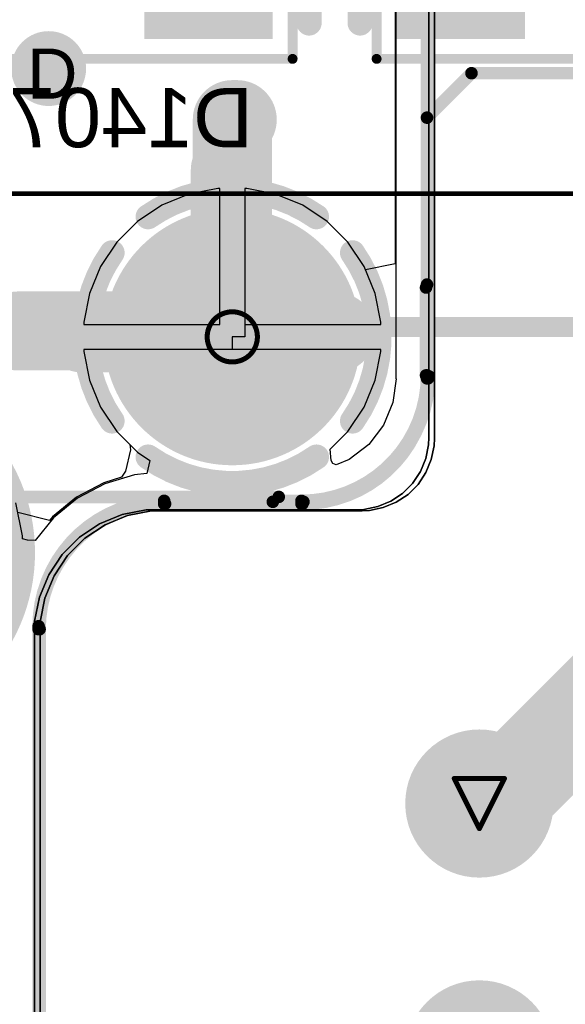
# Model space of a CAD drawing. Header units: inches. Extents: x -6 to 11.2, y -2.2 to 8.3.
# Tile 27 of 256: x 0.342 to 0.559, y 1.195 to 1.587. Entities that reach past the tile are written whole.
import ezdxf

# ---------------------------------------------------------------- set-up
doc = ezdxf.new("R2010")
doc.units = ezdxf.units.IN
doc.header["$MEASUREMENT"] = 0
for name, color, linetype in [('Board Layer Stack Bottom Overlay', 54, 'Continuous'), ('Board Layer Stack Bottom Solder', 6, 'Continuous'), ('Bottom Comp Body -Top13)-Comp Body -Bot14)', 56, 'Continuous'), ('Bottom Component Center', 56, 'Continuous'), ('Bottom Courtyard -Top15)-Courtyard -Bot16)', 56, 'Continuous'), ('Bottom Paste', 16, 'Continuous'), ('Dimension', 6, 'Continuous'), ('Drill Drawing', 1, 'Continuous'), ('Layer  6- Inner', 156, 'Continuous'), ('Layer 1- Top', 1, 'Continuous'), ('Layer 2- GND', 16, 'Continuous'), ('Layer 3- Inner', 16, 'Continuous'), ('Layer 4- Inner', 76, 'Continuous'), ('Layer 5- Inner', 90, 'Continuous'), ('Layer 7- PWR', 76, 'Continuous'), ('Layer 8- Bottom', 5, 'Continuous'), ('Multi-Layer', 9, 'Continuous'), ('Pad Holes', 156, 'Continuous'), ('Top Solder', 216, 'Continuous'), ('Via Holes', 16, 'Continuous')]:
    doc.layers.add(name, color=color, linetype=linetype)
doc.styles.add('Arial', font='txt', dxfattribs={"height": 0.2})

# ---------------------------------------------------------------- blocks, each defined once
blk = doc.blocks.new('615008138321_B_93')
at = {"layer": 'Board Layer Stack Bottom Solder'}
h = blk.add_hatch(color=6, dxfattribs=at)
edge = h.paths.add_edge_path()
edge.add_arc((0.31103, -0.08071), 0.05118, 0, 360)
h = blk.add_hatch(color=6, dxfattribs=at)
edge = h.paths.add_edge_path()
edge.add_arc((0.025, -0.17913), 0.02953, 0, 360)
h = blk.add_hatch(color=6, dxfattribs=at)
edge = h.paths.add_edge_path()
edge.add_arc((0.125, -0.17913), 0.02953, 0, 360)
at = {"layer": 'Layer 1- Top'}
h = blk.add_hatch(color=7, dxfattribs=at)
edge = h.paths.add_edge_path()
edge.add_arc((0.31103, -0.08071), 0.04921, 0, 360)
h = blk.add_hatch(color=7, dxfattribs=at)
edge = h.paths.add_edge_path()
edge.add_arc((0.025, -0.17913), 0.02756, 0, 360)
h = blk.add_hatch(color=7, dxfattribs=at)
edge = h.paths.add_edge_path()
edge.add_arc((0.125, -0.17913), 0.02756, 0, 360)
at = {"layer": 'Layer 2- GND'}
h = blk.add_hatch(color=7, dxfattribs=at)
edge = h.paths.add_edge_path()
edge.add_arc((0.225, 0.07087), 0.07299, 0, 360)
h = blk.add_hatch(color=7, dxfattribs=at)
edge = h.paths.add_edge_path()
edge.add_arc((0.025, -0.17913), 0.02772, 0, 360)
h = blk.add_hatch(color=7, dxfattribs=at)
edge = h.paths.add_edge_path()
edge.add_arc((0.125, -0.17913), 0.02772, 0, 360)
at = {"layer": 'Layer 3- Inner'}
h = blk.add_hatch(color=7, dxfattribs=at)
edge = h.paths.add_edge_path()
edge.add_arc((0.31103, -0.08071), 0.04921, 0, 360)
at = {"layer": 'Layer 7- PWR'}
h = blk.add_hatch(color=7, dxfattribs=at)
edge = h.paths.add_edge_path()
edge.add_arc((0.225, 0.07087), 0.07299, 0, 360)
h = blk.add_hatch(color=7, dxfattribs=at)
edge = h.paths.add_edge_path()
edge.add_arc((0.31103, -0.08071), 0.04346, 0, 360)
h = blk.add_hatch(color=7, dxfattribs=at)
edge = h.paths.add_edge_path()
edge.add_arc((0.025, -0.17913), 0.02772, 0, 360)
h = blk.add_hatch(color=7, dxfattribs=at)
edge = h.paths.add_edge_path()
edge.add_arc((0.125, -0.17913), 0.02772, 0, 360)
at = {"layer": 'Layer 8- Bottom'}
h = blk.add_hatch(color=7, dxfattribs=at)
edge = h.paths.add_edge_path()
edge.add_arc((0.31103, -0.08071), 0.04921, 0, 360)
h = blk.add_hatch(color=7, dxfattribs=at)
edge = h.paths.add_edge_path()
edge.add_arc((0.025, -0.17913), 0.02756, 0, 360)
h = blk.add_hatch(color=7, dxfattribs=at)
edge = h.paths.add_edge_path()
edge.add_arc((0.125, -0.17913), 0.02756, 0, 360)
at = {"layer": 'Multi-Layer'}
h = blk.add_hatch(color=9, dxfattribs=at)
edge = h.paths.add_edge_path()
edge.add_arc((0.31103, -0.08071), 0.04921, 0, 360)
h = blk.add_hatch(color=9, dxfattribs=at)
edge = h.paths.add_edge_path()
edge.add_arc((0.025, -0.17913), 0.02756, 0, 360)
h = blk.add_hatch(color=9, dxfattribs=at)
edge = h.paths.add_edge_path()
edge.add_arc((0.125, -0.17913), 0.02756, 0, 360)
at = {"layer": 'Pad Holes'}
h = blk.add_hatch(color=7, dxfattribs=at)
edge = h.paths.add_edge_path()
edge.add_arc((0.31103, -0.08071), 0.03346, 0, 360)
h = blk.add_hatch(color=7, dxfattribs=at)
edge = h.paths.add_edge_path()
edge.add_arc((0.125, -0.17913), 0.01772, 0, 360)
at = {"layer": 'Top Solder'}
h = blk.add_hatch(color=216, dxfattribs=at)
edge = h.paths.add_edge_path()
edge.add_arc((0.31103, -0.08071), 0.05118, 0, 360)
h = blk.add_hatch(color=216, dxfattribs=at)
edge = h.paths.add_edge_path()
edge.add_arc((0.025, -0.17913), 0.02953, 0, 360)
h = blk.add_hatch(color=216, dxfattribs=at)
edge = h.paths.add_edge_path()
edge.add_arc((0.125, -0.17913), 0.02953, 0, 360)
at = {"layer": 'Board Layer Stack Bottom Overlay'}
for points in [[(0.31496, 0.32874, 0.00787, 0.00787, 0), (0.31496, -0.01969, 0.00787, 0.00787, 0)], [(0.31496, -0.14173, 0.00787, 0.00787, 0), (0.31496, -0.32874, 0.00787, 0.00787, 0)]]:
    blk.add_lwpolyline(points, format="xyseb", dxfattribs=at)
for points in [[(0.31299, -0.01969, 0.00394, 0.00394, 1), (0.31693, -0.01969, 0.00394, 0.00394, 1)], [(0.31299, -0.14173, 0.00394, 0.00394, 1), (0.31693, -0.14173, 0.00394, 0.00394, 1)]]:
    blk.add_lwpolyline(points, format="xyseb", close=True, dxfattribs=at)
at = {"layer": 'Bottom Comp Body -Top13)-Comp Body -Bot14)'}
blk.add_lwpolyline([(0.31496, 0.32874, 0.00394, 0.00394, 0), (0.31496, -0.32874, 0.00394, 0.00394, 0)], format="xyseb", dxfattribs=at)
at = {"layer": 'Bottom Courtyard -Top15)-Courtyard -Bot16)'}
blk.add_lwpolyline([(0.36811, 0.33661, 0.00197, 0.00197, 0), (0.36811, -0.33661, 0.00197, 0.00197, 0)], format="xyseb", dxfattribs=at)
at = {"layer": 'Layer 2- GND'}
for points in [[(0.27749, -0.03282, 0.01, 0.01, -0.315299), (0.34456, -0.03282, 0.01, 0.01, 0)], [(0.26314, -0.11424, 0.01, 0.01, -0.315299), (0.26314, -0.04717, 0.01, 0.01, 0)], [(0.35892, -0.04717, 0.01, 0.01, -0.315299), (0.35892, -0.11424, 0.01, 0.01, 0)], [(0.34456, -0.1286, 0.01, 0.01, -0.315299), (0.27749, -0.1286, 0.01, 0.01, 0)]]:
    blk.add_lwpolyline(points, format="xyseb", dxfattribs=at)
for points in [[(0.27499, -0.03282, 0.005, 0.005, 1), (0.27999, -0.03282, 0.005, 0.005, 1)], [(0.34206, -0.03282, 0.005, 0.005, 1), (0.34706, -0.03282, 0.005, 0.005, 1)], [(0.26064, -0.04717, 0.005, 0.005, 1), (0.26564, -0.04717, 0.005, 0.005, 1)], [(0.35642, -0.04717, 0.005, 0.005, 1), (0.36142, -0.04717, 0.005, 0.005, 1)], [(0.26064, -0.11424, 0.005, 0.005, 1), (0.26564, -0.11424, 0.005, 0.005, 1)], [(0.35642, -0.11424, 0.005, 0.005, 1), (0.36142, -0.11424, 0.005, 0.005, 1)], [(0.27499, -0.1286, 0.005, 0.005, 1), (0.27999, -0.1286, 0.005, 0.005, 1)], [(0.34206, -0.1286, 0.005, 0.005, 1), (0.34706, -0.1286, 0.005, 0.005, 1)]]:
    blk.add_lwpolyline(points, format="xyseb", close=True, dxfattribs=at)
blk = doc.blocks.new('SOD_80_B_97')
at = {"layer": 'Board Layer Stack Bottom Overlay'}
blk.add_hatch(color=54, dxfattribs=at).paths.add_polyline_path([(0.02756, 0.01999), (0.0059, 0.01999), (0.0059, -0.02001), (0.02756, -0.02001)])
at = {"layer": 'Board Layer Stack Bottom Solder'}
for points in [[(-0.09055, -0.03642), (-0.09055, 0.03642), (-0.03937, 0.03642), (-0.03937, -0.03642)], [(0.03937, -0.03642), (0.03937, 0.03642), (0.09055, 0.03642), (0.09055, -0.03642)]]:
    blk.add_hatch(color=6, dxfattribs=at).paths.add_polyline_path(points)
at = {"layer": 'Bottom Paste'}
for points in [[(-0.08858, -0.03445), (-0.08858, 0.03445), (-0.04134, 0.03445), (-0.04134, -0.03445)], [(0.04134, -0.03445), (0.04134, 0.03445), (0.08858, 0.03445), (0.08858, -0.03445)]]:
    blk.add_hatch(color=16, dxfattribs=at).paths.add_polyline_path(points)
at = {"layer": 'Layer 8- Bottom'}
for points in [[(-0.08858, -0.03445), (-0.08858, 0.03445), (-0.04134, 0.03445), (-0.04134, -0.03445)], [(0.04134, -0.03445), (0.04134, 0.03445), (0.08858, 0.03445), (0.08858, -0.03445)]]:
    blk.add_hatch(color=7, dxfattribs=at).paths.add_polyline_path(points)
at = {"layer": 'Board Layer Stack Bottom Overlay'}
for points in [[(0.105, -0.03, 0.01, 0.01, 0), (0.105, 0.03, 0.01, 0.01, 0)], [(-0.02756, 0.02, 0.00394, 0.00394, 0), (0.02756, 0.02, 0.00394, 0.00394, 0)], [(0.02756, 0.02, 0.00394, 0.00394, 0), (0.02756, -0.02, 0.00394, 0.00394, 0)], [(-0.02756, -0.02, 0.00394, 0.00394, 0), (0.02756, -0.02, 0.00394, 0.00394, 0)]]:
    blk.add_lwpolyline(points, format="xyseb", dxfattribs=at)
for points in [[(0.1025, 0.03, 0.005, 0.005, 1), (0.1075, 0.03, 0.005, 0.005, 1)], [(-0.02854, 0.02, 0.00197, 0.00197, 1), (-0.02657, 0.02, 0.00197, 0.00197, 1)], [(0.02657, 0.02, 0.00197, 0.00197, 1), (0.02854, 0.02, 0.00197, 0.00197, 1)], [(0.02657, 0.02, 0.00197, 0.00197, 1), (0.02854, 0.02, 0.00197, 0.00197, 1)], [(-0.02854, -0.02, 0.00197, 0.00197, 1), (-0.02658, -0.02, 0.00197, 0.00197, 1)], [(0.02657, -0.02, 0.00197, 0.00197, 1), (0.02854, -0.02, 0.00197, 0.00197, 1)], [(0.02657, -0.02, 0.00197, 0.00197, 1), (0.02854, -0.02, 0.00197, 0.00197, 1)], [(0.1025, -0.03, 0.005, 0.005, 1), (0.1075, -0.03, 0.005, 0.005, 1)]]:
    blk.add_lwpolyline(points, format="xyseb", close=True, dxfattribs=at)
at = {"layer": 'Bottom Component Center'}
for points in [[(0, -0.02, 0.005, 0.005, 0), (0, 0.02, 0.005, 0.005, 0)], [(0, -0.01968, 0.00394, 0.00394, 0), (0, 0.01969, 0.00394, 0.00394, 0)], [(-0.02, 0, 0.005, 0.005, 0), (0.02, 0, 0.005, 0.005, 0)], [(-0.01969, 0, 0.00394, 0.00394, 0), (0.01968, 0, 0.00394, 0.00394, 0)]]:
    blk.add_lwpolyline(points, format="xyseb", dxfattribs=at)
for points in [[(-0.00125, 0.02, 0.0025, 0.0025, 1), (0.00125, 0.02, 0.0025, 0.0025, 1)], [(-0.00098, 0.01969, 0.00197, 0.00197, 1), (0.00098, 0.01969, 0.00197, 0.00197, 1)], [(-0.02125, 0, 0.0025, 0.0025, 1), (-0.01875, 0, 0.0025, 0.0025, 1)], [(-0.02067, 0, 0.00197, 0.00197, 1), (-0.0187, 0, 0.00197, 0.00197, 1)], [(0.01875, 0, 0.0025, 0.0025, 1), (0.02125, 0, 0.0025, 0.0025, 1)], [(0.0187, 0, 0.00197, 0.00197, 1), (0.02067, 0, 0.00197, 0.00197, 1)], [(-0.00125, -0.02, 0.0025, 0.0025, 1), (0.00125, -0.02, 0.0025, 0.0025, 1)], [(-0.00098, -0.01968, 0.00197, 0.00197, 1), (0.00098, -0.01968, 0.00197, 0.00197, 1)]]:
    blk.add_lwpolyline(points, format="xyseb", close=True, dxfattribs=at)
at = {"layer": 'Bottom Courtyard -Top15)-Courtyard -Bot16)'}
for points in [[(-0.09843, -0.04429, 0.00394, 0.00394, 0), (-0.09843, 0.04429, 0.00394, 0.00394, 0)], [(-0.09843, 0.04429, 0.00394, 0.00394, 0), (0.09843, 0.04429, 0.00394, 0.00394, 0)], [(0.09843, 0.04429, 0.00394, 0.00394, 0), (0.09843, -0.04429, 0.00394, 0.00394, 0)], [(-0.09843, -0.04429, 0.00394, 0.00394, 0), (0.09843, -0.04429, 0.00394, 0.00394, 0)]]:
    blk.add_lwpolyline(points, format="xyseb", dxfattribs=at)
for points in [[(-0.09941, 0.04429, 0.00197, 0.00197, 1), (-0.09744, 0.04429, 0.00197, 0.00197, 1)], [(-0.09941, 0.04429, 0.00197, 0.00197, 1), (-0.09744, 0.04429, 0.00197, 0.00197, 1)], [(0.09744, 0.04429, 0.00197, 0.00197, 1), (0.09941, 0.04429, 0.00197, 0.00197, 1)], [(0.09744, 0.04429, 0.00197, 0.00197, 1), (0.09941, 0.04429, 0.00197, 0.00197, 1)], [(-0.09941, -0.04429, 0.00197, 0.00197, 1), (-0.09744, -0.04429, 0.00197, 0.00197, 1)], [(-0.09941, -0.04429, 0.00197, 0.00197, 1), (-0.09744, -0.04429, 0.00197, 0.00197, 1)], [(0.09744, -0.04429, 0.00197, 0.00197, 1), (0.09941, -0.04429, 0.00197, 0.00197, 1)], [(0.09744, -0.04429, 0.00197, 0.00197, 1), (0.09941, -0.04429, 0.00197, 0.00197, 1)]]:
    blk.add_lwpolyline(points, format="xyseb", close=True, dxfattribs=at)
at = {"layer": 'Dimension', "style": 'Arial', "text_generation_flag": 2}
blk.add_text('D1407', height=0.03937, rotation=180, dxfattribs=at).set_placement((-0.09, 0.01456))
blk = doc.blocks.new('SOD_80_B_99')
at = {"layer": 'Board Layer Stack Bottom Overlay'}
blk.add_hatch(color=54, dxfattribs=at).paths.add_polyline_path([(0.02756, 0.01999), (0.00591, 0.01999), (0.00591, -0.02001), (0.02756, -0.02001)])
at = {"layer": 'Board Layer Stack Bottom Solder'}
for points in [[(-0.09055, -0.03642), (-0.09055, 0.03642), (-0.03937, 0.03642), (-0.03937, -0.03642)], [(0.03937, -0.03642), (0.03937, 0.03642), (0.09055, 0.03642), (0.09055, -0.03642)]]:
    blk.add_hatch(color=6, dxfattribs=at).paths.add_polyline_path(points)
at = {"layer": 'Bottom Paste'}
for points in [[(-0.08858, -0.03445), (-0.08858, 0.03445), (-0.04134, 0.03445), (-0.04134, -0.03445)], [(0.04134, -0.03445), (0.04134, 0.03445), (0.08858, 0.03445), (0.08858, -0.03445)]]:
    blk.add_hatch(color=16, dxfattribs=at).paths.add_polyline_path(points)
at = {"layer": 'Layer 8- Bottom'}
for points in [[(-0.08858, -0.03445), (-0.08858, 0.03445), (-0.04134, 0.03445), (-0.04134, -0.03445)], [(0.04134, -0.03445), (0.04134, 0.03445), (0.08858, 0.03445), (0.08858, -0.03445)]]:
    blk.add_hatch(color=7, dxfattribs=at).paths.add_polyline_path(points)
at = {"layer": 'Board Layer Stack Bottom Overlay'}
for points in [[(0.105, 0.03, 0.01, 0.01, 0), (0.105, -0.03, 0.01, 0.01, 0)], [(0.02756, 0.02, 0.00394, 0.00394, 0), (-0.02756, 0.02, 0.00394, 0.00394, 0)], [(0.02756, -0.02, 0.00394, 0.00394, 0), (0.02756, 0.02, 0.00394, 0.00394, 0)], [(0.02756, -0.02, 0.00394, 0.00394, 0), (-0.02756, -0.02, 0.00394, 0.00394, 0)]]:
    blk.add_lwpolyline(points, format="xyseb", dxfattribs=at)
for points in [[(0.1025, 0.03, 0.005, 0.005, 1), (0.1075, 0.03, 0.005, 0.005, 1)], [(-0.02854, 0.02, 0.00197, 0.00197, 1), (-0.02657, 0.02, 0.00197, 0.00197, 1)], [(0.02657, 0.02, 0.00197, 0.00197, 1), (0.02854, 0.02, 0.00197, 0.00197, 1)], [(0.02657, 0.02, 0.00197, 0.00197, 1), (0.02854, 0.02, 0.00197, 0.00197, 1)], [(-0.02854, -0.02, 0.00197, 0.00197, 1), (-0.02658, -0.02, 0.00197, 0.00197, 1)], [(0.02657, -0.02, 0.00197, 0.00197, 1), (0.02854, -0.02, 0.00197, 0.00197, 1)], [(0.02657, -0.02, 0.00197, 0.00197, 1), (0.02854, -0.02, 0.00197, 0.00197, 1)], [(0.1025, -0.03, 0.005, 0.005, 1), (0.1075, -0.03, 0.005, 0.005, 1)]]:
    blk.add_lwpolyline(points, format="xyseb", close=True, dxfattribs=at)
at = {"layer": 'Bottom Component Center'}
for points in [[(0, 0.02, 0.005, 0.005, 0), (0, -0.02, 0.005, 0.005, 0)], [(0, 0.01969, 0.00394, 0.00394, 0), (0, -0.01968, 0.00394, 0.00394, 0)], [(0.02, 0, 0.005, 0.005, 0), (-0.02, 0, 0.005, 0.005, 0)], [(0.01968, 0, 0.00394, 0.00394, 0), (-0.01969, 0, 0.00394, 0.00394, 0)]]:
    blk.add_lwpolyline(points, format="xyseb", dxfattribs=at)
for points in [[(-0.00125, 0.02, 0.0025, 0.0025, 1), (0.00125, 0.02, 0.0025, 0.0025, 1)], [(-0.00098, 0.01969, 0.00197, 0.00197, 1), (0.00098, 0.01969, 0.00197, 0.00197, 1)], [(-0.02125, 0, 0.0025, 0.0025, 1), (-0.01875, 0, 0.0025, 0.0025, 1)], [(-0.02067, 0, 0.00197, 0.00197, 1), (-0.0187, 0, 0.00197, 0.00197, 1)], [(0.01875, 0, 0.0025, 0.0025, 1), (0.02125, 0, 0.0025, 0.0025, 1)], [(0.0187, 0, 0.00197, 0.00197, 1), (0.02067, 0, 0.00197, 0.00197, 1)], [(-0.00125, -0.02, 0.0025, 0.0025, 1), (0.00125, -0.02, 0.0025, 0.0025, 1)], [(-0.00098, -0.01968, 0.00197, 0.00197, 1), (0.00098, -0.01968, 0.00197, 0.00197, 1)]]:
    blk.add_lwpolyline(points, format="xyseb", close=True, dxfattribs=at)
at = {"layer": 'Bottom Courtyard -Top15)-Courtyard -Bot16)'}
for points in [[(-0.09843, 0.04429, 0.00394, 0.00394, 0), (-0.09843, -0.04429, 0.00394, 0.00394, 0)], [(0.09843, 0.04429, 0.00394, 0.00394, 0), (-0.09843, 0.04429, 0.00394, 0.00394, 0)], [(0.09843, -0.04429, 0.00394, 0.00394, 0), (0.09843, 0.04429, 0.00394, 0.00394, 0)], [(0.09843, -0.04429, 0.00394, 0.00394, 0), (-0.09843, -0.04429, 0.00394, 0.00394, 0)]]:
    blk.add_lwpolyline(points, format="xyseb", dxfattribs=at)
for points in [[(-0.09941, 0.04429, 0.00197, 0.00197, 1), (-0.09744, 0.04429, 0.00197, 0.00197, 1)], [(-0.09941, 0.04429, 0.00197, 0.00197, 1), (-0.09744, 0.04429, 0.00197, 0.00197, 1)], [(0.09744, 0.04429, 0.00197, 0.00197, 1), (0.09941, 0.04429, 0.00197, 0.00197, 1)], [(0.09744, 0.04429, 0.00197, 0.00197, 1), (0.09941, 0.04429, 0.00197, 0.00197, 1)], [(-0.09941, -0.04429, 0.00197, 0.00197, 1), (-0.09744, -0.04429, 0.00197, 0.00197, 1)], [(-0.09941, -0.04429, 0.00197, 0.00197, 1), (-0.09744, -0.04429, 0.00197, 0.00197, 1)], [(0.09744, -0.04429, 0.00197, 0.00197, 1), (0.09941, -0.04429, 0.00197, 0.00197, 1)], [(0.09744, -0.04429, 0.00197, 0.00197, 1), (0.09941, -0.04429, 0.00197, 0.00197, 1)]]:
    blk.add_lwpolyline(points, format="xyseb", close=True, dxfattribs=at)
at = {"layer": 'Dimension', "style": 'Arial', "text_generation_flag": 2}
blk.add_text('D1405', height=0.03937, rotation=180, dxfattribs=at).set_placement((-0.09, 0.01456))

msp = doc.modelspace()

# ---------------------------------------------------------------- hatches: boundary and pattern name
at = {"layer": 'Layer 1- Top'}
h = msp.add_hatch(color=7, dxfattribs=at)
edge = h.paths.add_edge_path()
edge.add_arc((0.35361, 1.56799), 0.00984, 0, 360)
at = {"layer": 'Layer 3- Inner'}
h = msp.add_hatch(color=7, dxfattribs=at)
edge = h.paths.add_edge_path()
edge.add_arc((0.35361, 1.56799), 0.00984, 0, 360)
at = {"layer": 'Layer 7- PWR'}
h = msp.add_hatch(color=7, dxfattribs=at)
edge = h.paths.add_edge_path()
edge.add_arc((0.35361, 1.56799), 0.01492, 0, 360)
at = {"layer": 'Layer 8- Bottom'}
h = msp.add_hatch(color=7, dxfattribs=at)
edge = h.paths.add_edge_path()
edge.add_arc((0.35361, 1.56799), 0.00984, 0, 360)
at = {"layer": 'Via Holes'}
h = msp.add_hatch(color=7, dxfattribs=at)
edge = h.paths.add_edge_path()
edge.add_arc((0.35361, 1.56799), 0.00492, 0, 360)

# ---------------------------------------------------------------- linework, layer by layer
at = {"layer": 'Drill Drawing'}
for points in [[(0.43677, 1.46103, 0.002, 0.002, 1), (0.41677, 1.46103, 0.002, 0.002, 1)], [(0.41627, 1.46103, 0.001, 0.001, 1), (0.41727, 1.46103, 0.001, 0.001, 1)], [(0.43627, 1.46103, 0.001, 0.001, 1), (0.43727, 1.46103, 0.001, 0.001, 1)], [(0.51469, 1.285, 0.001, 0.001, 1), (0.51569, 1.285, 0.001, 0.001, 1)], [(0.51469, 1.285, 0.001, 0.001, 1), (0.51569, 1.285, 0.001, 0.001, 1)], [(0.53469, 1.285, 0.001, 0.001, 1), (0.53569, 1.285, 0.001, 0.001, 1)], [(0.53469, 1.285, 0.001, 0.001, 1), (0.53569, 1.285, 0.001, 0.001, 1)], [(0.52469, 1.265, 0.001, 0.001, 1), (0.52569, 1.265, 0.001, 0.001, 1)], [(0.52469, 1.265, 0.001, 0.001, 1), (0.52569, 1.265, 0.001, 0.001, 1)]]:
    msp.add_lwpolyline(points, format="xyseb", close=True, dxfattribs=at)
for points in [[(0.51519, 1.285, 0.002, 0.002, 0), (0.53519, 1.285, 0.002, 0.002, 0)], [(0.51519, 1.285, 0.002, 0.002, 0), (0.52519, 1.265, 0.002, 0.002, 0)], [(0.52519, 1.265, 0.002, 0.002, 0), (0.53519, 1.285, 0.002, 0.002, 0)]]:
    msp.add_lwpolyline(points, format="xyseb", dxfattribs=at)
at = {"layer": 'Layer  6- Inner'}
for points in [[(0.50433, 1.44488, 0.005, 0.005, 0), (0.50433, 1.59528, 0.005, 0.005, 0)], [(0.50433, 1.44488, 0.005, 0.005, -0.414214), (0.45433, 1.39488, 0.005, 0.005, 0)], [(0.34961, 1.34488, 0.005, 0.005, -0.414214), (0.39961, 1.39488, 0.005, 0.005, 0)], [(0.39961, 1.39488, 0.005, 0.005, 0), (0.45433, 1.39488, 0.005, 0.005, 0)], [(0.34961, 0.9378, 0.005, 0.005, 0), (0.34961, 1.34488, 0.005, 0.005, 0)]]:
    msp.add_lwpolyline(points, format="xyseb", dxfattribs=at)
for points in [[(0.50308, 1.44488, 0.0025, 0.0025, 1), (0.50558, 1.44488, 0.0025, 0.0025, 1)], [(0.50308, 1.44488, 0.0025, 0.0025, 1), (0.50558, 1.44488, 0.0025, 0.0025, 1)], [(0.39836, 1.39488, 0.0025, 0.0025, 1), (0.40086, 1.39488, 0.0025, 0.0025, 1)], [(0.39836, 1.39488, 0.0025, 0.0025, 1), (0.40086, 1.39488, 0.0025, 0.0025, 1)], [(0.45308, 1.39488, 0.0025, 0.0025, 1), (0.45558, 1.39488, 0.0025, 0.0025, 1)], [(0.45308, 1.39488, 0.0025, 0.0025, 1), (0.45558, 1.39488, 0.0025, 0.0025, 1)], [(0.34836, 1.34488, 0.0025, 0.0025, 1), (0.35086, 1.34488, 0.0025, 0.0025, 1)], [(0.34836, 1.34488, 0.0025, 0.0025, 1), (0.35086, 1.34488, 0.0025, 0.0025, 1)]]:
    msp.add_lwpolyline(points, format="xyseb", close=True, dxfattribs=at)
at = {"layer": 'Layer 1- Top'}
for p, q in [((0.49159, 1.59528), (0.49159, 1.49014)), ((0.42094, 1.52024), (0.4095, 1.51796)), ((0.42177, 1.52024), (0.42094, 1.52024)), ((0.42177, 1.46603), (0.42177, 1.52024)), ((0.4326, 1.52024), (0.43177, 1.52024)), ((0.43177, 1.52024), (0.43177, 1.46103)), ((0.44404, 1.51796), (0.4326, 1.52024)), ((0.4095, 1.51796), (0.39872, 1.5135)), ((0.45482, 1.5135), (0.44404, 1.51796)), ((0.39872, 1.5135), (0.38902, 1.50702)), ((0.46452, 1.50702), (0.45482, 1.5135)), ((0.38902, 1.50702), (0.38078, 1.49877)), ((0.47276, 1.49877), (0.46452, 1.50702)), ((0.38078, 1.49877), (0.3743, 1.48907)), ((0.47924, 1.48907), (0.47276, 1.49877)), ((0.3743, 1.48907), (0.36983, 1.4783)), ((0.47977, 1.48779), (0.47924, 1.48907)), ((0.49159, 1.49014), (0.47977, 1.48779)), ((0.36983, 1.4783), (0.36756, 1.46686)), ((0.36756, 1.46686), (0.36756, 1.46603)), ((0.36756, 1.46603), (0.42177, 1.46603)), ((0.43177, 1.46103), (0.42677, 1.46103)), ((0.42677, 1.46103), (0.42677, 1.45603)), ((0.42677, 1.45603), (0.36756, 1.45603)), ((0.36756, 1.45603), (0.36756, 1.45519)), ((0.36756, 1.45519), (0.36983, 1.44376)), ((0.36983, 1.44376), (0.3743, 1.43298)), ((0.3743, 1.43298), (0.38078, 1.42328)), ((0.38078, 1.42328), (0.38595, 1.4181)), ((0.38595, 1.4181), (0.3862, 1.41606)), ((0.3862, 1.41606), (0.38427, 1.40756)), ((0.38427, 1.40756), (0.38269, 1.40506)), ((0.37557, 1.4029), (0.36472, 1.3971)), ((0.38269, 1.40506), (0.37557, 1.4029)), ((0.36472, 1.3971), (0.3552, 1.38929)), ((0.35401, 1.38784), (0.34133, 1.39101)), ((0.3552, 1.38929), (0.35401, 1.38784))]:
    msp.add_line(p, q, dxfattribs=at)
for points in [[(0.50433, 1.44488, 0.005, 0.005, 0), (0.50433, 1.59528, 0.005, 0.005, 0)], [(0.42677, 1.46339, 0.0315, 0.0315, 0), (0.42677, 1.54764, 0.0315, 0.0315, 0)], [(0.42677, 1.54764, 0.0315, 0.0315, 0), (0.42874, 1.54764, 0.0315, 0.0315, 0)], [(0.42874, 1.46339, 0.0315, 0.0315, 0), (0.42874, 1.46575, 0.0315, 0.0315, 0)], [(0.34134, 1.46339, 0.0315, 0.0315, 0), (0.42677, 1.46339, 0.0315, 0.0315, 0)], [(0.42677, 1.46339, 0.0315, 0.0315, 0), (0.42874, 1.46339, 0.0315, 0.0315, 0)], [(0.42677, 1.46103, 0.0315, 0.0315, 0), (0.42677, 1.46339, 0.0315, 0.0315, 0)], [(0.50433, 1.44488, 0.005, 0.005, -0.414214), (0.45433, 1.39488, 0.005, 0.005, 0)], [(0.34961, 1.34488, 0.005, 0.005, -0.414214), (0.39961, 1.39488, 0.005, 0.005, 0)], [(0.39961, 1.39488, 0.005, 0.005, 0), (0.45433, 1.39488, 0.005, 0.005, 0)], [(0.34961, 0.9378, 0.005, 0.005, 0), (0.34961, 1.34488, 0.005, 0.005, 0)], [(0.52519, 1.275, 0.01969, 0.01969, 0), (0.5313, 1.275, 0.01969, 0.01969, 0)]]:
    msp.add_lwpolyline(points, format="xyseb", dxfattribs=at)
for points in [[(0.4189, 1.54764, 0.01575, 0.01575, 1), (0.43464, 1.54764, 0.01575, 0.01575, 1)], [(0.4189, 1.54764, 0.01575, 0.01575, 1), (0.43464, 1.54764, 0.01575, 0.01575, 1)], [(0.42087, 1.54764, 0.01575, 0.01575, 1), (0.43661, 1.54764, 0.01575, 0.01575, 1)], [(0.42087, 1.46575, 0.01575, 0.01575, 1), (0.43661, 1.46575, 0.01575, 0.01575, 1)], [(0.33346, 1.46339, 0.01575, 0.01575, 1), (0.34921, 1.46339, 0.01575, 0.01575, 1)], [(0.4189, 1.46339, 0.01575, 0.01575, 1), (0.43464, 1.46339, 0.01575, 0.01575, 1)], [(0.4189, 1.46339, 0.01575, 0.01575, 1), (0.43464, 1.46339, 0.01575, 0.01575, 1)], [(0.4189, 1.46339, 0.01575, 0.01575, 1), (0.43464, 1.46339, 0.01575, 0.01575, 1)], [(0.4189, 1.46339, 0.01575, 0.01575, 1), (0.43464, 1.46339, 0.01575, 0.01575, 1)], [(0.4189, 1.46103, 0.01575, 0.01575, 1), (0.43464, 1.46103, 0.01575, 0.01575, 1)], [(0.42087, 1.46339, 0.01575, 0.01575, 1), (0.43661, 1.46339, 0.01575, 0.01575, 1)], [(0.42087, 1.46339, 0.01575, 0.01575, 1), (0.43661, 1.46339, 0.01575, 0.01575, 1)], [(0.50308, 1.44488, 0.0025, 0.0025, 1), (0.50558, 1.44488, 0.0025, 0.0025, 1)], [(0.50308, 1.44488, 0.0025, 0.0025, 1), (0.50558, 1.44488, 0.0025, 0.0025, 1)], [(0.39836, 1.39488, 0.0025, 0.0025, 1), (0.40086, 1.39488, 0.0025, 0.0025, 1)], [(0.39836, 1.39488, 0.0025, 0.0025, 1), (0.40086, 1.39488, 0.0025, 0.0025, 1)], [(0.45308, 1.39488, 0.0025, 0.0025, 1), (0.45558, 1.39488, 0.0025, 0.0025, 1)], [(0.45308, 1.39488, 0.0025, 0.0025, 1), (0.45558, 1.39488, 0.0025, 0.0025, 1)], [(0.34836, 1.34488, 0.0025, 0.0025, 1), (0.35086, 1.34488, 0.0025, 0.0025, 1)], [(0.34836, 1.34488, 0.0025, 0.0025, 1), (0.35086, 1.34488, 0.0025, 0.0025, 1)], [(0.52027, 1.275, 0.00984, 0.00984, 1), (0.53012, 1.275, 0.00984, 0.00984, 1)], [(0.52638, 1.275, 0.00984, 0.00984, 1), (0.53622, 1.275, 0.00984, 0.00984, 1)]]:
    msp.add_lwpolyline(points, format="xyseb", close=True, dxfattribs=at)
at = {"layer": 'Layer 2- GND'}
for p, q in [((0.50512, 1.42087), (0.50512, 1.60394)), ((0.50512, 1.60394), (0.50512, 1.42087)), ((0.50388, 1.41252), (0.50498, 1.41805)), ((0.50498, 1.41805), (0.50388, 1.41252)), ((0.50498, 1.41805), (0.50512, 1.42087)), ((0.50512, 1.42087), (0.50498, 1.41805)), ((0.50512, 1.42087), (0.50512, 1.42087)), ((0.50172, 1.40732), (0.50388, 1.41252)), ((0.50388, 1.41252), (0.50172, 1.40732)), ((0.49859, 1.40263), (0.50172, 1.40732)), ((0.50172, 1.40732), (0.49859, 1.40263)), ((0.49461, 1.39865), (0.49859, 1.40263)), ((0.49859, 1.40263), (0.49461, 1.39865)), ((0.48993, 1.39552), (0.49461, 1.39865)), ((0.49461, 1.39865), (0.48993, 1.39552)), ((0.48472, 1.39336), (0.48993, 1.39552)), ((0.48993, 1.39552), (0.48472, 1.39336)), ((0.37393, 1.38653), (0.38289, 1.39023)), ((0.38289, 1.39023), (0.37393, 1.38653)), ((0.38289, 1.39023), (0.3924, 1.39213)), ((0.3924, 1.39213), (0.38289, 1.39023)), ((0.3924, 1.39213), (0.39724, 1.39213)), ((0.47638, 1.39213), (0.3924, 1.39213)), ((0.39724, 1.39213), (0.39724, 1.39213)), ((0.39724, 1.39213), (0.47638, 1.39213)), ((0.47638, 1.39213), (0.47919, 1.39226)), ((0.47919, 1.39226), (0.47638, 1.39213)), ((0.47919, 1.39226), (0.48472, 1.39336)), ((0.48472, 1.39336), (0.47919, 1.39226)), ((0.36587, 1.38114), (0.37393, 1.38653)), ((0.37393, 1.38653), (0.36587, 1.38114)), ((0.35902, 1.37428), (0.36587, 1.38114)), ((0.36587, 1.38114), (0.35902, 1.37428)), ((0.35363, 1.36622), (0.35902, 1.37428)), ((0.35902, 1.37428), (0.35363, 1.36622)), ((0.34992, 1.35727), (0.35363, 1.36622)), ((0.35363, 1.36622), (0.34992, 1.35727)), ((0.34803, 1.34776), (0.34992, 1.35727)), ((0.34992, 1.35727), (0.34803, 1.34776)), ((0.34803, 1.34291), (0.34803, 1.34776)), ((0.34803, 1.34776), (0.34803, 1.34291)), ((0.34803, 0.94803), (0.34803, 1.34291)), ((0.34803, 1.34291), (0.34803, 0.94803))]:
    msp.add_line(p, q, dxfattribs=at)
at = {"layer": 'Layer 3- Inner'}
for p, q in [((0.49198, 1.59488), (0.49198, 1.44449)), ((0.42094, 1.52024), (0.4095, 1.51796)), ((0.42177, 1.52024), (0.42094, 1.52024)), ((0.42177, 1.46603), (0.42177, 1.52024)), ((0.4326, 1.52024), (0.43177, 1.52024)), ((0.43177, 1.52024), (0.43177, 1.46603)), ((0.44404, 1.51796), (0.4326, 1.52024)), ((0.4095, 1.51796), (0.39872, 1.5135)), ((0.45482, 1.5135), (0.44404, 1.51796)), ((0.39872, 1.5135), (0.38902, 1.50702)), ((0.46452, 1.50702), (0.45482, 1.5135)), ((0.38902, 1.50702), (0.38078, 1.49877)), ((0.47276, 1.49877), (0.46452, 1.50702)), ((0.38078, 1.49877), (0.3743, 1.48907)), ((0.47924, 1.48907), (0.47276, 1.49877)), ((0.3743, 1.48907), (0.36983, 1.4783)), ((0.48371, 1.4783), (0.47924, 1.48907)), ((0.36983, 1.4783), (0.36756, 1.46686)), ((0.48598, 1.46686), (0.48371, 1.4783)), ((0.36756, 1.46686), (0.36756, 1.46603)), ((0.36756, 1.46603), (0.42177, 1.46603)), ((0.43177, 1.46603), (0.48598, 1.46603)), ((0.48598, 1.46603), (0.48598, 1.46686)), ((0.42677, 1.45603), (0.36756, 1.45603)), ((0.36756, 1.45603), (0.36756, 1.45519)), ((0.36756, 1.45519), (0.36983, 1.44376)), ((0.48598, 1.45603), (0.42677, 1.45603)), ((0.48371, 1.44376), (0.48598, 1.45519)), ((0.48598, 1.45519), (0.48598, 1.45603)), ((0.49198, 1.44449), (0.49202, 1.44429)), ((0.36983, 1.44376), (0.3743, 1.43298)), ((0.47924, 1.43298), (0.48371, 1.44376)), ((0.49202, 1.44429), (0.49077, 1.43483)), ((0.3743, 1.43298), (0.38078, 1.42328)), ((0.47276, 1.42328), (0.47924, 1.43298)), ((0.49077, 1.43483), (0.48704, 1.42583)), ((0.48704, 1.42583), (0.48111, 1.4181)), ((0.38078, 1.42328), (0.38902, 1.41503)), ((0.4658, 1.41632), (0.47276, 1.42328)), ((0.48111, 1.4181), (0.47338, 1.41217)), ((0.38902, 1.41503), (0.39398, 1.41172)), ((0.46617, 1.41176), (0.4658, 1.41632)), ((0.39398, 1.41172), (0.39269, 1.40657)), ((0.46679, 1.41054), (0.46617, 1.41176)), ((0.46814, 1.41), (0.46679, 1.41054)), ((0.47338, 1.41217), (0.46814, 1.41)), ((0.38775, 1.40608), (0.37597, 1.40251)), ((0.39269, 1.40657), (0.38775, 1.40608)), ((0.37597, 1.40251), (0.36511, 1.39671)), ((0.34319, 1.3817), (0.34057, 1.39484)), ((0.36511, 1.39671), (0.35559, 1.3889)), ((0.35559, 1.3889), (0.34819, 1.37987)), ((0.34319, 1.38053), (0.34319, 1.3817)), ((0.34515, 1.38004), (0.34319, 1.38053)), ((0.34819, 1.37987), (0.34515, 1.38004))]:
    msp.add_line(p, q, dxfattribs=at)
for points in [[(0.50472, 1.44449, 0.005, 0.005, 0), (0.50472, 1.59488, 0.005, 0.005, 0)], [(0.42598, 1.4626, 0.0315, 0.0315, 0), (0.42598, 1.52756, 0.0315, 0.0315, 0)], [(0.36693, 1.4626, 0.0315, 0.0315, 0), (0.42598, 1.4626, 0.0315, 0.0315, 0)], [(0.42598, 1.46103, 0.0315, 0.0315, 0), (0.42598, 1.4626, 0.0315, 0.0315, 0)], [(0.42598, 1.4626, 0.0315, 0.0315, 0), (0.46811, 1.4626, 0.0315, 0.0315, 0)], [(0.42598, 1.46103, 0.0315, 0.0315, 0), (0.42677, 1.46103, 0.0315, 0.0315, 0)], [(0.46811, 1.4626, 0.0315, 0.0315, 0), (0.46811, 1.46299, 0.0315, 0.0315, 0)], [(0.50472, 1.44449, 0.005, 0.005, -0.414214), (0.45472, 1.39449, 0.005, 0.005, 0)], [(0.35, 1.34449, 0.005, 0.005, -0.414214), (0.4, 1.39449, 0.005, 0.005, 0)], [(0.4, 1.39449, 0.005, 0.005, 0), (0.45472, 1.39449, 0.005, 0.005, 0)], [(0.35, 0.9374, 0.005, 0.005, 0), (0.35, 1.34449, 0.005, 0.005, 0)]]:
    msp.add_lwpolyline(points, format="xyseb", dxfattribs=at)
for points in [[(0.41811, 1.52756, 0.01575, 0.01575, 1), (0.43386, 1.52756, 0.01575, 0.01575, 1)], [(0.35906, 1.4626, 0.01575, 0.01575, 1), (0.3748, 1.4626, 0.01575, 0.01575, 1)], [(0.41811, 1.4626, 0.01575, 0.01575, 1), (0.43386, 1.4626, 0.01575, 0.01575, 1)], [(0.41811, 1.4626, 0.01575, 0.01575, 1), (0.43386, 1.4626, 0.01575, 0.01575, 1)], [(0.41811, 1.4626, 0.01575, 0.01575, 1), (0.43386, 1.4626, 0.01575, 0.01575, 1)], [(0.41811, 1.4626, 0.01575, 0.01575, 1), (0.43386, 1.4626, 0.01575, 0.01575, 1)], [(0.41811, 1.46103, 0.01575, 0.01575, 1), (0.43386, 1.46103, 0.01575, 0.01575, 1)], [(0.41811, 1.46103, 0.01575, 0.01575, 1), (0.43386, 1.46103, 0.01575, 0.01575, 1)], [(0.4189, 1.46103, 0.01575, 0.01575, 1), (0.43464, 1.46103, 0.01575, 0.01575, 1)], [(0.46024, 1.46299, 0.01575, 0.01575, 1), (0.47598, 1.46299, 0.01575, 0.01575, 1)], [(0.46024, 1.4626, 0.01575, 0.01575, 1), (0.47598, 1.4626, 0.01575, 0.01575, 1)], [(0.46024, 1.4626, 0.01575, 0.01575, 1), (0.47598, 1.4626, 0.01575, 0.01575, 1)], [(0.50347, 1.44449, 0.0025, 0.0025, 1), (0.50597, 1.44449, 0.0025, 0.0025, 1)], [(0.50347, 1.44449, 0.0025, 0.0025, 1), (0.50597, 1.44449, 0.0025, 0.0025, 1)], [(0.39875, 1.39449, 0.0025, 0.0025, 1), (0.40125, 1.39449, 0.0025, 0.0025, 1)], [(0.39875, 1.39449, 0.0025, 0.0025, 1), (0.40125, 1.39449, 0.0025, 0.0025, 1)], [(0.45347, 1.39449, 0.0025, 0.0025, 1), (0.45597, 1.39449, 0.0025, 0.0025, 1)], [(0.45347, 1.39449, 0.0025, 0.0025, 1), (0.45597, 1.39449, 0.0025, 0.0025, 1)], [(0.34875, 1.34449, 0.0025, 0.0025, 1), (0.35125, 1.34449, 0.0025, 0.0025, 1)], [(0.34875, 1.34449, 0.0025, 0.0025, 1), (0.35125, 1.34449, 0.0025, 0.0025, 1)]]:
    msp.add_lwpolyline(points, format="xyseb", close=True, dxfattribs=at)
at = {"layer": 'Layer 4- Inner'}
for points in [[(0.50433, 1.44449, 0.005, 0.005, 0), (0.50433, 1.59488, 0.005, 0.005, 0)], [(0.50433, 1.44449, 0.005, 0.005, -0.414214), (0.45433, 1.39449, 0.005, 0.005, 0)], [(0.34961, 1.34449, 0.005, 0.005, -0.414214), (0.39961, 1.39449, 0.005, 0.005, 0)], [(0.39961, 1.39449, 0.005, 0.005, 0), (0.45433, 1.39449, 0.005, 0.005, 0)], [(0.34961, 0.9374, 0.005, 0.005, 0), (0.34961, 1.34449, 0.005, 0.005, 0)]]:
    msp.add_lwpolyline(points, format="xyseb", dxfattribs=at)
for points in [[(0.50308, 1.44449, 0.0025, 0.0025, 1), (0.50558, 1.44449, 0.0025, 0.0025, 1)], [(0.50308, 1.44449, 0.0025, 0.0025, 1), (0.50558, 1.44449, 0.0025, 0.0025, 1)], [(0.39836, 1.39449, 0.0025, 0.0025, 1), (0.40086, 1.39449, 0.0025, 0.0025, 1)], [(0.39836, 1.39449, 0.0025, 0.0025, 1), (0.40086, 1.39449, 0.0025, 0.0025, 1)], [(0.45308, 1.39449, 0.0025, 0.0025, 1), (0.45558, 1.39449, 0.0025, 0.0025, 1)], [(0.45308, 1.39449, 0.0025, 0.0025, 1), (0.45558, 1.39449, 0.0025, 0.0025, 1)], [(0.34836, 1.34449, 0.0025, 0.0025, 1), (0.35086, 1.34449, 0.0025, 0.0025, 1)], [(0.34836, 1.34449, 0.0025, 0.0025, 1), (0.35086, 1.34449, 0.0025, 0.0025, 1)]]:
    msp.add_lwpolyline(points, format="xyseb", close=True, dxfattribs=at)
at = {"layer": 'Layer 5- Inner'}
for points in [[(0.50433, 1.44567, 0.005, 0.005, 0), (0.50433, 1.59606, 0.005, 0.005, 0)], [(0.50433, 1.44567, 0.005, 0.005, -0.414214), (0.45433, 1.39567, 0.005, 0.005, 0)], [(0.34961, 1.34567, 0.005, 0.005, -0.414214), (0.39961, 1.39567, 0.005, 0.005, 0)], [(0.39961, 1.39567, 0.005, 0.005, 0), (0.45433, 1.39567, 0.005, 0.005, 0)], [(0.34961, 0.93858, 0.005, 0.005, 0), (0.34961, 1.34567, 0.005, 0.005, 0)]]:
    msp.add_lwpolyline(points, format="xyseb", dxfattribs=at)
for points in [[(0.50308, 1.44567, 0.0025, 0.0025, 1), (0.50558, 1.44567, 0.0025, 0.0025, 1)], [(0.50308, 1.44567, 0.0025, 0.0025, 1), (0.50558, 1.44567, 0.0025, 0.0025, 1)], [(0.39836, 1.39567, 0.0025, 0.0025, 1), (0.40086, 1.39567, 0.0025, 0.0025, 1)], [(0.39836, 1.39567, 0.0025, 0.0025, 1), (0.40086, 1.39567, 0.0025, 0.0025, 1)], [(0.45308, 1.39567, 0.0025, 0.0025, 1), (0.45558, 1.39567, 0.0025, 0.0025, 1)], [(0.45308, 1.39567, 0.0025, 0.0025, 1), (0.45558, 1.39567, 0.0025, 0.0025, 1)], [(0.34836, 1.34567, 0.0025, 0.0025, 1), (0.35086, 1.34567, 0.0025, 0.0025, 1)], [(0.34836, 1.34567, 0.0025, 0.0025, 1), (0.35086, 1.34567, 0.0025, 0.0025, 1)]]:
    msp.add_lwpolyline(points, format="xyseb", close=True, dxfattribs=at)
at = {"layer": 'Layer 7- PWR'}
for p, q in [((0.50728, 1.42047), (0.50728, 1.60354)), ((0.50728, 1.60354), (0.50728, 1.42047)), ((0.50605, 1.41213), (0.50714, 1.41766)), ((0.50714, 1.41766), (0.50605, 1.41213)), ((0.50714, 1.41766), (0.50728, 1.42047)), ((0.50728, 1.42047), (0.50714, 1.41766)), ((0.50728, 1.42047), (0.50728, 1.42047)), ((0.50389, 1.40692), (0.50605, 1.41213)), ((0.50605, 1.41213), (0.50389, 1.40692)), ((0.50076, 1.40224), (0.50389, 1.40692)), ((0.50389, 1.40692), (0.50076, 1.40224)), ((0.49678, 1.39826), (0.50076, 1.40224)), ((0.50076, 1.40224), (0.49678, 1.39826)), ((0.49209, 1.39513), (0.49678, 1.39826)), ((0.49678, 1.39826), (0.49209, 1.39513)), ((0.48689, 1.39297), (0.49209, 1.39513)), ((0.49209, 1.39513), (0.48689, 1.39297)), ((0.3761, 1.38613), (0.38505, 1.38984)), ((0.38505, 1.38984), (0.3761, 1.38613)), ((0.38505, 1.38984), (0.39456, 1.39173)), ((0.39456, 1.39173), (0.38505, 1.38984)), ((0.39456, 1.39173), (0.39941, 1.39173)), ((0.47854, 1.39173), (0.39456, 1.39173)), ((0.39941, 1.39173), (0.39941, 1.39173)), ((0.39941, 1.39173), (0.47854, 1.39173)), ((0.47854, 1.39173), (0.48136, 1.39187)), ((0.48136, 1.39187), (0.47854, 1.39173)), ((0.48136, 1.39187), (0.48689, 1.39297)), ((0.48689, 1.39297), (0.48136, 1.39187)), ((0.36804, 1.38075), (0.3761, 1.38613)), ((0.3761, 1.38613), (0.36804, 1.38075)), ((0.36118, 1.37389), (0.36804, 1.38075)), ((0.36804, 1.38075), (0.36118, 1.37389)), ((0.3558, 1.36583), (0.36118, 1.37389)), ((0.36118, 1.37389), (0.3558, 1.36583)), ((0.35209, 1.35687), (0.3558, 1.36583)), ((0.3558, 1.36583), (0.35209, 1.35687)), ((0.3502, 1.34737), (0.35209, 1.35687)), ((0.35209, 1.35687), (0.3502, 1.34737)), ((0.3502, 1.34252), (0.3502, 1.34737)), ((0.3502, 1.34737), (0.3502, 1.34252)), ((0.3502, 0.94764), (0.3502, 1.34252)), ((0.3502, 1.34252), (0.3502, 0.94764))]:
    msp.add_line(p, q, dxfattribs=at)
at = {"layer": 'Layer 8- Bottom'}
for points in [[(0.50433, 1.54843, 0.005, 0.005, 0), (0.52205, 1.56614, 0.005, 0.005, 0)], [(0.52205, 1.56614, 0.005, 0.005, 0), (0.67165, 1.56614, 0.005, 0.005, 0)], [(0.50433, 1.48189, 0.005, 0.005, 0), (0.50433, 1.54843, 0.005, 0.005, 0)], [(0.50394, 1.44567, 0.005, 0.005, 0), (0.50394, 1.48071, 0.005, 0.005, 0)], [(0.50512, 1.44528, 0.005, 0.005, -0.414214), (0.45512, 1.39528, 0.005, 0.005, 0)], [(0.00039, 1.39724, 0.005, 0.005, 0), (0.44528, 1.39724, 0.005, 0.005, 0)], [(0.44291, 1.39528, 0.005, 0.005, 0), (0.45512, 1.39528, 0.005, 0.005, 0)], [(0.5313, 1.275, 0.03937, 0.03937, 0), (0.5813, 1.325, 0.03937, 0.03937, 0)]]:
    msp.add_lwpolyline(points, format="xyseb", dxfattribs=at)
for points in [[(0.5208, 1.56614, 0.0025, 0.0025, 1), (0.5233, 1.56614, 0.0025, 0.0025, 1)], [(0.5208, 1.56614, 0.0025, 0.0025, 1), (0.5233, 1.56614, 0.0025, 0.0025, 1)], [(0.50308, 1.54843, 0.0025, 0.0025, 1), (0.50558, 1.54843, 0.0025, 0.0025, 1)], [(0.50308, 1.54843, 0.0025, 0.0025, 1), (0.50558, 1.54843, 0.0025, 0.0025, 1)], [(0.50308, 1.48189, 0.0025, 0.0025, 1), (0.50558, 1.48189, 0.0025, 0.0025, 1)], [(0.50269, 1.48071, 0.0025, 0.0025, 1), (0.50519, 1.48071, 0.0025, 0.0025, 1)], [(0.50269, 1.44567, 0.0025, 0.0025, 1), (0.50519, 1.44567, 0.0025, 0.0025, 1)], [(0.50387, 1.44528, 0.0025, 0.0025, 1), (0.50637, 1.44528, 0.0025, 0.0025, 1)], [(0.44166, 1.39528, 0.0025, 0.0025, 1), (0.44416, 1.39528, 0.0025, 0.0025, 1)], [(0.44403, 1.39724, 0.0025, 0.0025, 1), (0.44653, 1.39724, 0.0025, 0.0025, 1)], [(0.45387, 1.39528, 0.0025, 0.0025, 1), (0.45637, 1.39528, 0.0025, 0.0025, 1)], [(0.45387, 1.39528, 0.0025, 0.0025, 1), (0.45637, 1.39528, 0.0025, 0.0025, 1)], [(0.52146, 1.275, 0.01969, 0.01969, 1), (0.54114, 1.275, 0.01969, 0.01969, 1)]]:
    msp.add_lwpolyline(points, format="xyseb", close=True, dxfattribs=at)

# ---------------------------------------------------------------- block references
msp.add_blockref('SOD_80_B_97', (0.35236, 1.61614))
for name, p, rotation in [('SOD_80_B_99', (0.58268, 1.61614), 180), ('615008138321_B_93', (0.34606, 1.15), 90)]:
    msp.add_blockref(name, p, dxfattribs=dict(rotation=rotation))

# ---------------------------------------------------------------- texts
at = {"layer": 'Board Layer Stack Bottom Overlay', "style": 'Arial', "text_generation_flag": 2}
msp.add_text('D1407', height=0.023622, dxfattribs=at).set_placement((0.43502, 1.53662))
at = {"layer": 'Drill Drawing', "style": 'Arial'}
msp.add_text('D', height=0.02, dxfattribs=at).set_placement((0.34495, 1.55599))

doc.saveas('drawing.dxf')
